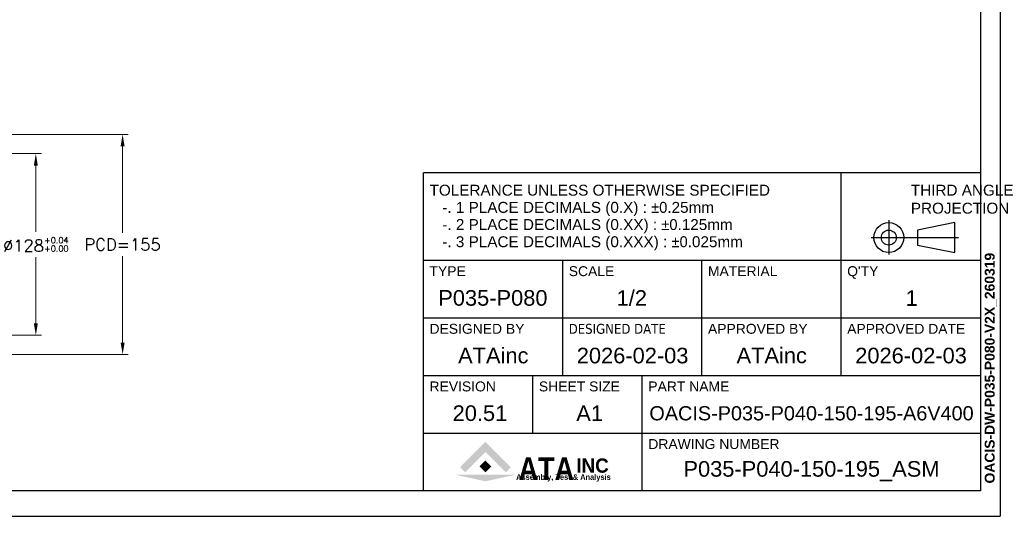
# Model space of a CAD drawing. Extents: x 0 to 1685, y -10 to 1188.
# Tile 6 of 21: x 992 to 1685, y 0 to 350. Entities that reach past the tile are written whole.
import ezdxf
from ezdxf.enums import TextEntityAlignment as Align

# ---------------------------------------------------------------- set-up
doc = ezdxf.new("R2010")
doc.units = 0
doc.header["$LTSCALE"] = 25.4
doc.layers.get('0').update_dxf_attribs({"linetype": 'CONTINUOUS'})
doc.layers.get('Defpoints').update_dxf_attribs({"linetype": 'CONTINUOUS'})
doc.layers.add('ATA-DIM', color=252, linetype='CONTINUOUS', lineweight=25)
doc.layers.add('ATA-TEXT', color=7, linetype='CONTINUOUS', lineweight=25)
doc.styles.get("Standard").update_dxf_attribs({"font": 'simplex.shx'})
doc.styles.add('주 문자 (ISO)', font='arial.ttf')
doc.dimstyles.new('ata_A1', dxfattribs={"dimtxt": 4.2, "dimasz": 4.2, "dimexe": 2, "dimexo": 2, "dimgap": 2, "dimtad": 0, "dimtih": 1, "dimtoh": 1, "dimdec": 6, "dimdsep": 46, "dimtxsty": 'Standard', "dimcen": 0, "dimclrd": 252, "dimclre": 252, "dimclrt": 4, "dimadec": 6, "dimazin": 2, "dimtfac": 1, "dimtdec": 6, "dimtofl": 0, "dimtmove": 0, "dimatfit": 3, "dimfxl": 0, "dimtolj": 1, "dimtzin": 0, "dimlwd": 0, "dimlwe": 0, "dimarcsym": 0})

# ---------------------------------------------------------------- blocks, each defined once
blk = doc.blocks.new('ata-Title-A1-002')
for color, points in [(176, [(14.63, 6.49), (12.84, 8.28), (21.79, 17.23), (30.75, 8.28), (28.96, 6.49), (21.79, 13.66)]), (30, [(21.79, 10.66), (23.88, 8.57), (21.79, 6.49), (19.71, 8.57)]), (9, [(32.34, 5.64), (21.79, 3.34), (11.25, 5.64)])]:
    blk.add_hatch(color=color).paths.add_polyline_path(points)
at = {"color": 253}
for p, q in [((0, 0), (0, 112)), ((196, 112), (0, 112)), ((147, 40.6), (147, 112)), ((196, 112), (196, 0)), ((0, 81.2), (196, 81.2)), ((49, 40.6), (49, 81.2)), ((98, 40.6), (98, 81.2)), ((0, 60.9), (196, 60.9)), ((0, 40.6), (196, 40.6)), ((38.5, 20.3), (38.5, 40.6)), ((77, 0), (77, 40.6)), ((0, 20.3), (196, 20.3)), ((196, 0), (0, 0))]:
    blk.add_line(p, q, dxfattribs=at)
for p, q in [((163.75, 95.32), (163.75, 83.26)), ((187.03, 94.45), (173.85, 91.82)), ((187.03, 83.91), (187.03, 94.45)), ((173.85, 91.82), (173.85, 86.55)), ((157.57, 89.18), (188.27, 89.18)), ((173.85, 86.55), (187.03, 83.91)), ((0, 81.2), (196, 81.2))]:
    blk.add_line(p, q)
for radius in [5.27, 2.64]:
    blk.add_circle((163.75, 89.18), radius)
at = {"char_height": 3.85, "attachment_point": 1, "style": '주 문자 (ISO)'}
for s, insert, line_spacing_factor in [('TOLERANCE UNLESS OTHERWISE SPECIFIED\\P   -. 1 PLACE DECIMALS (0.X) : {\\fAIGDT|b0|i0|c2|p2;`0}.25mm\\P   -. 2 PLACE DECIMALS (0.XX) : {\\fAIGDT|b0|i0|c2|p2;`0}.125mm \\P   -. 3 PLACE DECIMALS (0.XXX) : {\\fAIGDT|b0|i0|c2|p2;`0}.025mm', (2.11, 107.8), 0.942857), ('THIRD ANGLE\\PPROJECTION', (171.5, 107.8), 0.987884)]:
    blk.add_mtext(s, dxfattribs=dict(at, insert=insert, line_spacing_factor=line_spacing_factor))
at = {"char_height": 3.5, "attachment_point": 1, "style": '주 문자 (ISO)'}
for s, insert in [('TYPE', (2.1, 79.1)), ('SCALE', (51.11, 79.1)), ('MATERIAL', (100.1, 79.1)), ("Q'TY", (149.1, 79.1)), ('DESIGNED BY', (2.1, 58.8)), ('{\\fTahoma|b0|i0|c0|p34;DESIGNED \\fTahoma|b0|i0|c129|p34;DATE}', (51.1, 58.8)), ('APPROVED BY', (100.11, 58.8)), ('APPROVED DATE', (149.1, 58.8)), ('REVISION', (2.1, 38.5)), ('SHEET SIZE', (40.6, 38.5)), ('PART NAME', (79.11, 38.5)), ('DRAWING NUMBER', (79.11, 18.2))]:
    blk.add_mtext(s, dxfattribs=dict(at, insert=insert))
at = {"color": 176, "insert": (33.46, 3.77), "char_height": 8, "width": 37.1563, "attachment_point": 7, "line_spacing_factor": 0.5, "style": '주 문자 (ISO)'}
blk.add_mtext('{\\fArial|b1|i0|c0|p34;\\W0.85;ATA}', dxfattribs=at)
at = {"color": 9, "style": '주 문자 (ISO)'}
for s, insert, char_height, attachment_point in [('{\\fArial|b1|i0|c0|p34;\\W0.95;INC}', (53.76, 6.3), 5, 7), ('{\\fArial|b1|i0|c0|p34;\\W0.9;Assembly, Test & Analysis}', (49.25, 5.84), 2, 2)]:
    blk.add_mtext(s, dxfattribs=dict(at, insert=insert, char_height=char_height, attachment_point=attachment_point))
at = {"style": '주 문자 (ISO)'}
for tag, p in [('TYPE_001', (24.5, 67.9)), ('SCALE_001', (73.5, 67.9)), ('MATERIAL_001', (122.5, 67.9)), ('QTY_001', (171.5, 67.9)), ('DESIGNED_BY_001', (24.5, 47.6)), ('APPROVED_BY_001', (122.5, 47.64)), ('APPROVED_DATE_001', (171.5, 47.6)), ('REVISION_001', (19.25, 27.3)), ('SHEET_SIZE_001', (57.75, 27.3)), ('PART_NAME_001', (136.5, 27.3)), ('DRAWING_NUMBER_001', (136.5, 7))]:
    blk.add_attdef(tag, text='', height=5.5, dxfattribs=at).set_placement(p, align=Align.MIDDLE_CENTER)
at = {"color": 7, "style": '주 문자 (ISO)'}
blk.add_attdef('DESIGNED_DATE_001', text='', height=5.5, dxfattribs=at).set_placement((73.5, 47.6), align=Align.MIDDLE_CENTER)
blk = doc.blocks.new('*D12984')
at = {"layer": 'ATA-DIM', "color": 252, "lineweight": 0}
for p, q in [((816.01, 269.02), (1068.18, 269.02)), ((1064.18, 260.62), (1064.18, 199.72)), ((1064.18, 122.42), (1064.18, 183.32)), ((816.01, 114.02), (1068.18, 114.02))]:
    blk.add_line(p, q, dxfattribs=at)
at = {"layer": 'ATA-DIM', "color": 252}
for points in [[(1065.58, 260.62), (1062.78, 260.62), (1064.18, 269.02)], [(1062.78, 122.42), (1065.58, 122.42), (1064.18, 114.02)]]:
    blk.add_solid(points, dxfattribs=at)
at = {"layer": 'Defpoints', "color": 0}
for p in [(812.01, 269.02), (1064.18, 269.02), (812.01, 114.02)]:
    blk.add_point(p, dxfattribs=at)
at = {"layer": 'ATA-DIM', "color": 4, "insert": (1064.18, 191.52), "char_height": 8.4, "attachment_point": 5}
blk.add_mtext('PCD=155', dxfattribs=at)
blk = doc.blocks.new('*D12979')
at = {"layer": 'ATA-DIM', "color": 252, "lineweight": 0}
for p, q in [((822.59, 255.52), (1007.1, 255.52)), ((1003.1, 247.12), (1003.1, 200.42)), ((1003.1, 135.92), (1003.1, 182.62)), ((822.59, 127.52), (1007.1, 127.52))]:
    blk.add_line(p, q, dxfattribs=at)
at = {"layer": 'ATA-DIM', "color": 252}
for points in [[(1004.5, 247.12), (1001.7, 247.12), (1003.1, 255.52)], [(1001.7, 135.92), (1004.5, 135.92), (1003.1, 127.52)]]:
    blk.add_solid(points, dxfattribs=at)
at = {"layer": 'Defpoints', "color": 0}
for p in [(818.59, 255.52), (818.59, 127.52), (1003.1, 127.52)]:
    blk.add_point(p, dxfattribs=at)
at = {"layer": 'ATA-DIM', "color": 4, "insert": (1003.1, 191.52), "char_height": 8.4, "attachment_point": 5}
blk.add_mtext('%%C128{\\H0.5x;\\S+0.04^ +0.00;}', dxfattribs=at)
blk = doc.blocks.new('ata-Border-A1-002')
at = {"color": 253, "ltscale": 0.5}
for p in [(841, 594), (0, 0)]:
    blk.add_line(p, (841, 0), dxfattribs=at)
for p, q in [((834, 585), (834, 9)), ((834, 9), (7, 9))]:
    blk.add_line(p, q)

msp = doc.modelspace()

# ---------------------------------------------------------------- block references
at = {"xscale": 2, "yscale": 2, "zscale": 2}
msp.add_blockref('ata-Border-A1-002', (0, 0), dxfattribs=at)
ref = msp.add_blockref('ata-Title-A1-002', (1276, 18), dxfattribs=dict(xscale=2, yscale=2, zscale=2))
ref.add_attrib('SCALE_001', '1/2', (1411.901, 148.3055), dxfattribs={"height": 11, "style": '주 문자 (ISO)'})
ref.add_attrib('TYPE_001', 'P035-P080', (1286.368, 148.3715), dxfattribs={"height": 11, "style": '주 문자 (ISO)'})
ref.add_attrib('DESIGNED_BY_001', 'ATAinc', (1300.327, 107.788), dxfattribs={"height": 11, "style": '주 문자 (ISO)'})
ref.add_attrib('DESIGNED_DATE_001', '2026-02-03', (1383.862, 107.7715), dxfattribs={"color": 7, "height": 11, "style": '주 문자 (ISO)'})
ref.add_attrib('APPROVED_BY_001', 'ATAinc', (1496.327, 107.8634995), dxfattribs={"height": 11, "style": '주 문자 (ISO)'})
ref.add_attrib('APPROVED_DATE_001', '2026-02-03', (1579.862, 107.7715), dxfattribs={"height": 11, "style": '주 문자 (ISO)'})
ref.add_attrib('PART_NAME_001', 'OACIS-P035-P040-150-195-A6V400', (1434.955, 67.6), dxfattribs={"height": 10, "style": '주 문자 (ISO)'})
ref.add_attrib('DRAWING_NUMBER_001', 'P035-P040-150-195_ASM', (1458.954, 27.93), dxfattribs={"height": 11, "style": '주 문자 (ISO)'})
ref.add_attrib('QTY_001', '1', (1615.304, 148.278), dxfattribs={"height": 11, "style": '주 문자 (ISO)'})
ref.add_attrib('REVISION_001', '20.51', (1296.4765, 67.1715), dxfattribs={"height": 11, "style": '주 문자 (ISO)'})
ref.add_attrib('SHEET_SIZE_001', 'A1', (1383.5195, 67.078), dxfattribs={"color": 7, "height": 11, "style": '주 문자 (ISO)'})

# ---------------------------------------------------------------- texts
at = {"layer": 'ATA-TEXT', "color": 7, "insert": (1671.0322022, 23.1397998), "char_height": 3.5, "attachment_point": 1, "rotation": 90, "line_spacing_factor": 1.027748, "style": '주 문자 (ISO)'}
msp.add_mtext('{\\fArial|b1|i0|c129|p34;\\H2.00000x;OACIS-DW-P035-P080-V2X_260319}', dxfattribs=at)

# ---------------------------------------------------------------- dimensions: what is measured, and where the dimension line sits
at = {"layer": 'ATA-DIM'}
dim = msp.add_linear_dim(base=(1064.1845072, 269.0202838), p1=(812.0071168, 114.0202838), p2=(812.0071168, 269.0202838), angle=90, text='PCD=<>', dimstyle='ata_A1', override={"dimscale": 2, "dimtxt": 4.2, "dimtxsty": 'Standard', "dimtp": 0.1, "dimtm": 0.1, "dimtfac": 0.71, "dimtdec": 2, "dimtfill": 0, "dimtolj": 0, "dimtzin": 8}, dxfattribs=at)
dim.commit()
dim.dimension.update_dxf_attribs({"geometry": '*D12984', "text_midpoint": (1064.1845072, 191.5202838)})
dim = msp.add_linear_dim(base=(1003.1012256, 127.5202838), p1=(818.5876432, 255.5202838), p2=(818.5876432, 127.5202838), angle=89.9999999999, text='%%C<>{\\H0.5x;\\S+0.04^ +0.00;}', dimstyle='ata_A1', override={"dimscale": 2, "dimtp": 0.1, "dimtm": 0.1, "dimtfac": 0.71, "dimtdec": 2, "dimtolj": 0, "dimtzin": 8}, dxfattribs=at)
dim.commit()
dim.dimension.update_dxf_attribs({"geometry": '*D12979', "text_midpoint": (1003.1012256, 191.5202838), "dimtype": 160})

doc.saveas('drawing.dxf')
